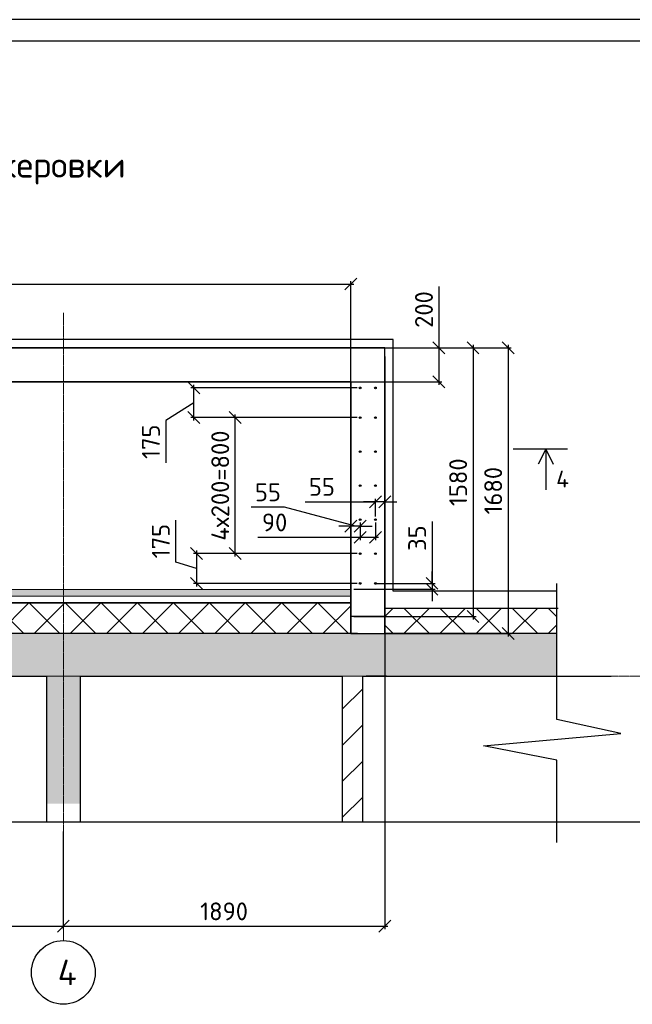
# Model space of a CAD drawing. Header units: millimetres. Extents: x 125896 to 2572636, y -120305 to 130347.
# Tile 31 of 256: x 309496 to 316698, y -85854 to -74273. Entities that reach past the tile are written whole.
import ezdxf

# ---------------------------------------------------------------- set-up
doc = ezdxf.new("R2010")
doc.units = ezdxf.units.MM
doc.linetypes.add('CENTER', pattern=[2, 1.25, -0.25, 0.25, -0.25])
doc.linetypes.add('CENTER2', pattern=[28.575, 19.05, -3.175, 3.175, -3.175])
for name, color, linetype in [('11', 7, 'Continuous'), ('СПДС_Оси', 7, 'Continuous'), ('Столовая - обозначения', 7, 'Continuous')]:
    doc.layers.add(name, color=color, linetype=linetype)
for name, color, linetype, lineweight in [('A_012_ПРОЕМ', 7, 'Continuous', 25), ('Арматура', 152, 'Continuous', 40), ('Навесной фасад', 7, 'Continuous', 25), ('Общий01', 7, 'Continuous', 13), ('ОСИ', 7, 'CENTER', 15), ('Стена_ кирп. кладка не несущ', 7, 'Continuous', 35), ('Столовая Двери и окна', 7, 'Continuous', 15), ('ТЕКСТ', 7, 'Continuous', 15)]:
    doc.layers.add(name, color=color, linetype=linetype, lineweight=lineweight)
doc.layers.add('Стена_ бетон несущ.', color=7, linetype='Continuous', lineweight=70, true_color=0xb4b496)
doc.styles.get("Standard").update_dxf_attribs({"font": 'isocpeur.ttf'})
doc.dimstyles.new('Осевые', dxfattribs={"dimscale": 0.7, "dimtxt": 450, "dimasz": 400, "dimexe": 100, "dimexo": 100, "dimgap": 100, "dimtad": 1, "dimdec": 0, "dimzin": 0, "dimdsep": 46, "dimtxsty": 'Standard', "dimblk": 'OBLIQUE', "dimcen": 9, "dimdle": 100, "dimazin": 0, "dimtm": 1e-09, "dimtfac": 1, "dimtdec": 0, "dimtofl": 0, "dimtmove": 0, "dimatfit": 3, "dimfxl": 1, "dimtolj": 1, "dimtzin": 0, "dimarcsym": 0})

# ---------------------------------------------------------------- blocks, each defined once
blk = doc.blocks.new('Штамп')
at = {"layer": '11'}
blk.add_line((311470, 126228), (252070, 126228), dxfattribs=at)
at = {"layer": '11', "lineweight": 30}
blk.add_line((254210, 125978), (311220, 125978), dxfattribs=at)
blk = doc.blocks.new('_OBLIQUE')
at = {"color": 0, "linetype": 'ByBlock'}
blk.add_line((-0.5, -0.5), (0.5, 0.5), dxfattribs=at)
blk = doc.blocks.new('*D964')
at = {"layer": 'Defpoints', "color": 0, "linetype": 'ByBlock', "lineweight": 20, "ltscale": 13, "transparency": 16777216}
for p in [(303109, -84250), (310009, -84250), (310009, -84936)]:
    blk.add_point(p, dxfattribs=at)
at = {"layer": 'ОСИ', "color": 0, "linetype": 'ByBlock', "lineweight": -2, "ltscale": 13, "transparency": 16777216}
for p, q in [((303109, -84285), (303109, -84971)), ((310009, -84285), (310009, -84971)), ((303074, -84936), (310044, -84936))]:
    blk.add_line(p, q, dxfattribs=at)
at = {"layer": 'ОСИ', "color": 0, "linetype": 'ByBlock', "lineweight": -2, "ltscale": 13, "transparency": 16777216, "xscale": 140, "yscale": 140, "zscale": 140, "rotation": 180}
blk.add_blockref('_OBLIQUE', (303109, -84936), dxfattribs=at)
at = {"layer": 'ОСИ', "color": 0, "linetype": 'ByBlock', "lineweight": -2, "ltscale": 13, "transparency": 16777216, "xscale": 140, "yscale": 140, "zscale": 140}
blk.add_blockref('_OBLIQUE', (310009, -84936), dxfattribs=at)
at = {"layer": 'ОСИ', "color": 0, "linetype": 'ByBlock', "ltscale": 13, "transparency": 16777216, "insert": (306559, -84761), "char_height": 210, "attachment_point": 5}
blk.add_mtext('\\A1;3450', dxfattribs=at)
blk = doc.blocks.new('*D966')
at = {"layer": 'Defpoints', "color": 0, "linetype": 'ByBlock', "lineweight": 20, "ltscale": 13, "transparency": 16777216}
for p in [(313789, -80933), (310009, -83787), (313789, -84936)]:
    blk.add_point(p, dxfattribs=at)
at = {"layer": 'ОСИ', "color": 0, "linetype": 'ByBlock', "lineweight": -2, "ltscale": 13, "transparency": 16777216}
for p, q in [((313789, -80968), (313789, -84971)), ((310009, -83822), (310009, -84971)), ((309974, -84936), (313824, -84936))]:
    blk.add_line(p, q, dxfattribs=at)
at = {"layer": 'ОСИ', "color": 0, "linetype": 'ByBlock', "lineweight": -2, "ltscale": 13, "transparency": 16777216, "xscale": 140, "yscale": 140, "zscale": 140, "rotation": 180}
blk.add_blockref('_OBLIQUE', (310009, -84936), dxfattribs=at)
at = {"layer": 'ОСИ', "color": 0, "linetype": 'ByBlock', "lineweight": -2, "ltscale": 13, "transparency": 16777216, "xscale": 140, "yscale": 140, "zscale": 140}
blk.add_blockref('_OBLIQUE', (313789, -84936), dxfattribs=at)
at = {"layer": 'ОСИ', "color": 0, "linetype": 'ByBlock', "ltscale": 13, "transparency": 16777216, "insert": (311899, -84761), "char_height": 210, "attachment_point": 5}
blk.add_mtext('\\A1;1890', dxfattribs=at)
blk = doc.blocks.new('*D961')
at = {"layer": 'Defpoints', "color": 0, "linetype": 'ByBlock', "lineweight": 20, "ltscale": 13, "transparency": 16777216}
for p in [(313389, -78133), (313389, -81293), (314826, -81293)]:
    blk.add_point(p, dxfattribs=at)
at = {"layer": 'ОСИ', "color": 0, "linetype": 'ByBlock', "lineweight": -2, "ltscale": 13, "transparency": 16777216}
for p, q in [((313424, -78133), (314861, -78133)), ((314826, -78098), (314826, -81328)), ((313424, -81293), (314861, -81293))]:
    blk.add_line(p, q, dxfattribs=at)
at = {"layer": 'ОСИ', "color": 0, "linetype": 'ByBlock', "lineweight": -2, "ltscale": 13, "transparency": 16777216, "xscale": 140, "yscale": 140, "zscale": 140}
for p, rotation in [((314826, -78133), 90), ((314826, -81293), 270)]:
    blk.add_blockref('_OBLIQUE', p, dxfattribs=dict(at, rotation=rotation))
at = {"layer": 'ОСИ', "color": 0, "linetype": 'ByBlock', "ltscale": 13, "transparency": 16777216, "insert": (314651, -79713), "char_height": 210, "attachment_point": 5, "rotation": 90}
blk.add_mtext('\\A1;1580', dxfattribs=at)
blk = doc.blocks.new('*D962')
at = {"layer": 'Defpoints', "color": 0, "linetype": 'ByBlock', "lineweight": 20, "ltscale": 13, "transparency": 16777216}
for p in [(313389, -78133), (313250, -78533), (314424, -78533)]:
    blk.add_point(p, dxfattribs=at)
at = {"layer": 'ОСИ', "color": 0, "linetype": 'ByBlock', "lineweight": -2, "ltscale": 13, "transparency": 16777216}
for p, q in [((314424, -77413), (314424, -78133)), ((313424, -78133), (314459, -78133)), ((314424, -78098), (314424, -78568)), ((313285, -78533), (314459, -78533))]:
    blk.add_line(p, q, dxfattribs=at)
at = {"layer": 'ОСИ', "color": 0, "linetype": 'ByBlock', "lineweight": -2, "ltscale": 13, "transparency": 16777216, "xscale": 140, "yscale": 140, "zscale": 140}
for p, rotation in [((314424, -78133), 90), ((314424, -78533), 270)]:
    blk.add_blockref('_OBLIQUE', p, dxfattribs=dict(at, rotation=rotation))
at = {"layer": 'ОСИ', "color": 0, "linetype": 'ByBlock', "ltscale": 13, "transparency": 16777216, "insert": (314249, -77682), "char_height": 210, "attachment_point": 5, "rotation": 90}
blk.add_mtext('\\A1;200', dxfattribs=at)
blk = doc.blocks.new('*D963')
at = {"layer": 'Defpoints', "color": 0, "linetype": 'ByBlock', "lineweight": 20, "ltscale": 13, "transparency": 16777216}
for p in [(313389, -78133), (313389, -81493), (315238, -81493)]:
    blk.add_point(p, dxfattribs=at)
at = {"layer": 'ОСИ', "color": 0, "linetype": 'ByBlock', "lineweight": -2, "ltscale": 13, "transparency": 16777216}
for p, q in [((313424, -78133), (315273, -78133)), ((315238, -78098), (315238, -81528)), ((313424, -81493), (315273, -81493))]:
    blk.add_line(p, q, dxfattribs=at)
at = {"layer": 'ОСИ', "color": 0, "linetype": 'ByBlock', "lineweight": -2, "ltscale": 13, "transparency": 16777216, "xscale": 140, "yscale": 140, "zscale": 140}
for p, rotation in [((315238, -78133), 90), ((315238, -81493), 270)]:
    blk.add_blockref('_OBLIQUE', p, dxfattribs=dict(at, rotation=rotation))
at = {"layer": 'ОСИ', "color": 0, "linetype": 'ByBlock', "ltscale": 13, "transparency": 16777216, "insert": (315063, -79813), "char_height": 210, "attachment_point": 5, "rotation": 90}
blk.add_mtext('\\A1;1680', dxfattribs=at)
blk = doc.blocks.new('*D986')
at = {"layer": 'Defpoints', "color": 0, "linetype": 'ByBlock', "lineweight": 20, "ltscale": 13, "transparency": 16777216}
for p in [(313389, -77382), (304489, -78583), (313389, -78726)]:
    blk.add_point(p, dxfattribs=at)
at = {"layer": 'ОСИ', "color": 0, "linetype": 'ByBlock', "lineweight": -2, "ltscale": 13, "transparency": 16777216}
for p, q in [((304489, -78548), (304489, -77347)), ((313389, -78691), (313389, -77347)), ((304454, -77382), (313424, -77382))]:
    blk.add_line(p, q, dxfattribs=at)
at = {"layer": 'ОСИ', "color": 0, "linetype": 'ByBlock', "lineweight": -2, "ltscale": 13, "transparency": 16777216, "xscale": 140, "yscale": 140, "zscale": 140, "rotation": 180}
blk.add_blockref('_OBLIQUE', (304489, -77382), dxfattribs=at)
at = {"layer": 'ОСИ', "color": 0, "linetype": 'ByBlock', "lineweight": -2, "ltscale": 13, "transparency": 16777216, "xscale": 140, "yscale": 140, "zscale": 140}
blk.add_blockref('_OBLIQUE', (313389, -77382), dxfattribs=at)
at = {"layer": 'ОСИ', "color": 0, "linetype": 'ByBlock', "ltscale": 13, "transparency": 16777216, "insert": (308939, -77207), "char_height": 210, "attachment_point": 5}
blk.add_mtext('\\A1;4450', dxfattribs=at)
blk = doc.blocks.new('*D999')
at = {"layer": 'Defpoints', "color": 0, "linetype": 'ByBlock', "lineweight": 20, "ltscale": 13, "transparency": 16777216}
for p in [(312029, -78953), (313499, -78953), (313499, -80553)]:
    blk.add_point(p, dxfattribs=at)
at = {"layer": 'ОСИ', "color": 0, "linetype": 'ByBlock', "lineweight": -2, "ltscale": 13, "transparency": 16777216}
for p, q in [((313464, -78953), (311994, -78953)), ((312029, -80588), (312029, -78918)), ((313464, -80553), (311994, -80553))]:
    blk.add_line(p, q, dxfattribs=at)
at = {"layer": 'ОСИ', "color": 0, "linetype": 'ByBlock', "lineweight": -2, "ltscale": 13, "transparency": 16777216, "xscale": 140, "yscale": 140, "zscale": 140}
for p, rotation in [((312029, -78953), 90), ((312029, -80553), 270)]:
    blk.add_blockref('_OBLIQUE', p, dxfattribs=dict(at, rotation=rotation))
at = {"layer": 'ОСИ', "color": 0, "linetype": 'ByBlock', "ltscale": 13, "transparency": 16777216, "insert": (311854, -79753), "char_height": 210, "attachment_point": 5, "rotation": 90}
blk.add_mtext('\\A1;4х200=800', dxfattribs=at)
blk = doc.blocks.new('*D1000')
at = {"layer": 'Defpoints', "color": 0, "linetype": 'ByBlock', "lineweight": 20, "ltscale": 13, "transparency": 16777216}
for p in [(313639, -80903), (313389, -80973), (314344, -80973)]:
    blk.add_point(p, dxfattribs=at)
at = {"layer": 'ОСИ', "color": 0, "linetype": 'ByBlock', "lineweight": -2, "ltscale": 13, "transparency": 16777216}
for p, q in [((314344, -80175), (314344, -80903)), ((314344, -80903), (314344, -80763)), ((313674, -80903), (314379, -80903)), ((314344, -80903), (314344, -80973)), ((313424, -80973), (314379, -80973)), ((314344, -80973), (314344, -81113))]:
    blk.add_line(p, q, dxfattribs=at)
at = {"layer": 'ОСИ', "color": 0, "linetype": 'ByBlock', "lineweight": -2, "ltscale": 13, "transparency": 16777216, "xscale": 140, "yscale": 140, "zscale": 140}
for p, rotation in [((314344, -80903), 270), ((314344, -80973), 90)]:
    blk.add_blockref('_OBLIQUE', p, dxfattribs=dict(at, rotation=rotation))
at = {"layer": 'ОСИ', "color": 0, "linetype": 'ByBlock', "ltscale": 13, "transparency": 16777216, "insert": (314169, -80371), "char_height": 210, "attachment_point": 5, "rotation": 90}
blk.add_mtext('\\A1;35', dxfattribs=at)
blk = doc.blocks.new('*D996')
at = {"layer": 'Defpoints', "color": 0, "linetype": 'ByBlock', "lineweight": 20, "ltscale": 13, "transparency": 16777216}
for p in [(313499, -80153), (313678, -80153), (313678, -80361)]:
    blk.add_point(p, dxfattribs=at)
at = {"layer": 'ОСИ', "color": 0, "linetype": 'ByBlock', "lineweight": -2, "ltscale": 13, "transparency": 16777216}
for p, q in [((313499, -80188), (313499, -80396)), ((313678, -80188), (313678, -80396)), ((312297, -80361), (313499, -80361)), ((313464, -80361), (313713, -80361))]:
    blk.add_line(p, q, dxfattribs=at)
at = {"layer": 'ОСИ', "color": 0, "linetype": 'ByBlock', "lineweight": -2, "ltscale": 13, "transparency": 16777216, "xscale": 140, "yscale": 140, "zscale": 140, "rotation": 180}
blk.add_blockref('_OBLIQUE', (313499, -80361), dxfattribs=at)
at = {"layer": 'ОСИ', "color": 0, "linetype": 'ByBlock', "lineweight": -2, "ltscale": 13, "transparency": 16777216, "xscale": 140, "yscale": 140, "zscale": 140}
blk.add_blockref('_OBLIQUE', (313678, -80361), dxfattribs=at)
at = {"layer": 'ОСИ', "color": 0, "linetype": 'ByBlock', "ltscale": 13, "transparency": 16777216, "insert": (312493, -80186), "char_height": 210, "attachment_point": 5}
blk.add_mtext('\\A1;90', dxfattribs=at)
blk = doc.blocks.new('*D997')
at = {"layer": 'Defpoints', "color": 0, "linetype": 'ByBlock', "lineweight": 20, "ltscale": 13, "transparency": 16777216}
for p in [(313389, -80153), (313389, -80231), (313499, -80153)]:
    blk.add_point(p, dxfattribs=at)
at = {"layer": 'ОСИ', "color": 0, "linetype": 'ByBlock', "lineweight": -2, "ltscale": 13, "transparency": 16777216}
for p, q in [((312610, -80007), (312218, -80007)), ((313444, -80231), (312610, -80007)), ((313389, -80231), (313249, -80231)), ((313389, -80188), (313389, -80266)), ((313499, -80231), (313389, -80231)), ((313499, -80188), (313499, -80266)), ((313499, -80231), (313639, -80231))]:
    blk.add_line(p, q, dxfattribs=at)
at = {"layer": 'ОСИ', "color": 0, "linetype": 'ByBlock', "lineweight": -2, "ltscale": 13, "transparency": 16777216, "xscale": 140, "yscale": 140, "zscale": 140}
blk.add_blockref('_OBLIQUE', (313389, -80231), dxfattribs=at)
at = {"layer": 'ОСИ', "color": 0, "linetype": 'ByBlock', "lineweight": -2, "ltscale": 13, "transparency": 16777216, "xscale": 140, "yscale": 140, "zscale": 140, "rotation": 180}
blk.add_blockref('_OBLIQUE', (313499, -80231), dxfattribs=at)
at = {"layer": 'ОСИ', "color": 0, "linetype": 'ByBlock', "ltscale": 13, "transparency": 16777216, "insert": (312414, -79832), "char_height": 210, "attachment_point": 5}
blk.add_mtext('\\A1;55', dxfattribs=at)
blk = doc.blocks.new('*D998')
at = {"layer": 'Defpoints', "color": 0, "linetype": 'ByBlock', "lineweight": 20, "ltscale": 13, "transparency": 16777216}
for p in [(313678, -79943), (313678, -80153), (313789, -80153)]:
    blk.add_point(p, dxfattribs=at)
at = {"layer": 'ОСИ', "color": 0, "linetype": 'ByBlock', "lineweight": -2, "ltscale": 13, "transparency": 16777216}
for p, q in [((313678, -80118), (313678, -79908)), ((313789, -80118), (313789, -79908)), ((312853, -79943), (313678, -79943)), ((313678, -79943), (313538, -79943)), ((313789, -79943), (313678, -79943)), ((313789, -79943), (313929, -79943))]:
    blk.add_line(p, q, dxfattribs=at)
at = {"layer": 'ОСИ', "color": 0, "linetype": 'ByBlock', "lineweight": -2, "ltscale": 13, "transparency": 16777216, "xscale": 140, "yscale": 140, "zscale": 140}
blk.add_blockref('_OBLIQUE', (313678, -79943), dxfattribs=at)
at = {"layer": 'ОСИ', "color": 0, "linetype": 'ByBlock', "lineweight": -2, "ltscale": 13, "transparency": 16777216, "xscale": 140, "yscale": 140, "zscale": 140, "rotation": 180}
blk.add_blockref('_OBLIQUE', (313789, -79943), dxfattribs=at)
at = {"layer": 'ОСИ', "color": 0, "linetype": 'ByBlock', "ltscale": 13, "transparency": 16777216, "insert": (313049, -79768), "char_height": 210, "attachment_point": 5}
blk.add_mtext('\\A1;55', dxfattribs=at)
blk = doc.blocks.new('*D1001')
at = {"layer": 'Defpoints', "color": 0, "linetype": 'ByBlock', "lineweight": 20, "ltscale": 13, "transparency": 16777216}
for p in [(311543, -78603), (313499, -78603, 6200), (313499, -78953, 6200)]:
    blk.add_point(p, dxfattribs=at)
at = {"layer": 'ОСИ', "color": 0, "linetype": 'ByBlock', "lineweight": -2, "ltscale": 13, "transparency": 16777216}
for p, q in [((313464, -78603), (311508, -78603)), ((311543, -78988), (311543, -78568)), ((311543, -78778), (311214, -78988)), ((313464, -78953), (311508, -78953)), ((311214, -78988), (311214, -79485))]:
    blk.add_line(p, q, dxfattribs=at)
at = {"layer": 'ОСИ', "color": 0, "linetype": 'ByBlock', "lineweight": -2, "ltscale": 13, "transparency": 16777216, "xscale": 140, "yscale": 140, "zscale": 140}
for p, rotation in [((311543, -78603), 90), ((311543, -78953), 270)]:
    blk.add_blockref('_OBLIQUE', p, dxfattribs=dict(at, rotation=rotation))
at = {"layer": 'ОСИ', "color": 0, "linetype": 'ByBlock', "ltscale": 13, "transparency": 16777216, "insert": (311039, -79237), "char_height": 210, "attachment_point": 5, "rotation": 90}
blk.add_mtext('\\A1;175', dxfattribs=at)
blk = doc.blocks.new('*D1002')
at = {"layer": 'Defpoints', "color": 0, "linetype": 'ByBlock', "lineweight": 20, "ltscale": 13, "transparency": 16777216}
for p in [(313499, -80553, 6200), (311576, -80903), (313499, -80903, 6200)]:
    blk.add_point(p, dxfattribs=at)
at = {"layer": 'ОСИ', "color": 0, "linetype": 'ByBlock', "lineweight": -2, "ltscale": 13, "transparency": 16777216}
for p, q in [((311331, -80655), (311331, -80158)), ((313464, -80553), (311541, -80553)), ((311576, -80518), (311576, -80938)), ((311576, -80728), (311331, -80655)), ((313464, -80903), (311541, -80903))]:
    blk.add_line(p, q, dxfattribs=at)
at = {"layer": 'ОСИ', "color": 0, "linetype": 'ByBlock', "lineweight": -2, "ltscale": 13, "transparency": 16777216, "xscale": 140, "yscale": 140, "zscale": 140}
for p, rotation in [((311576, -80553), 90), ((311576, -80903), 270)]:
    blk.add_blockref('_OBLIQUE', p, dxfattribs=dict(at, rotation=rotation))
at = {"layer": 'ОСИ', "color": 0, "linetype": 'ByBlock', "ltscale": 13, "transparency": 16777216, "insert": (311156, -80406), "char_height": 210, "attachment_point": 5, "rotation": 90}
blk.add_mtext('\\A1;175', dxfattribs=at)

msp = doc.modelspace()

# ---------------------------------------------------------------- hatches: boundary and pattern name
at = {"layer": 'A_012_ПРОЕМ', "linetype": 'Continuous', "lineweight": 25, "true_color": 0x939598, "transparency": 33554687}
msp.add_hatch(color=252, dxfattribs=at).paths.add_polyline_path([(303109.4, -81993.5), (315812, -81993.5), (315812, -81493.5), (303109.4, -81493.5)])
at = {"layer": 'Арматура'}
h = msp.add_hatch(color=256, dxfattribs=at)
edge = h.paths.add_edge_path()
edge.add_arc((313498.8, -80153.5), 10, 0, 360)
h = msp.add_hatch(color=256, dxfattribs=at)
edge = h.paths.add_edge_path()
edge.add_arc((313678.4, -80153.5), 10, 0, 360)
at = {"layer": 'Навесной фасад', "linetype": 'Continuous', "lineweight": 18, "true_color": 0xf0b464, "transparency": 33554687}
msp.add_hatch(color=31, dxfattribs=at).paths.add_polyline_path([(313388.5, -81053.5), (303109.4, -81053.5), (303109.4, -80973.5), (313388.5, -80973.5)])
at = {"layer": 'Навесной фасад', "linetype": 'Continuous', "lineweight": 25, "true_color": 0x939598, "transparency": 33554687}
h = msp.add_hatch(dxfattribs=at)
h.set_pattern_fill('__________6', color=252, scale=200, style=0, pattern_type=2)
h.set_pattern_definition([(45, (286482.35, -21522.5), (-212.132, 212.132), []), (135, (286482.35, -21522.5), (-212.132, -212.132), [])])
h.paths.add_polyline_path([(313388.5, -81493.5), (303109.4, -81493.5), (303109.4, -81133.5), (313388.5, -81133.5)])
h = msp.add_hatch(dxfattribs=at)
h.set_pattern_fill('__________6', color=252, scale=200, style=0, pattern_type=2)
h.set_pattern_definition([(45, (286161.5, -21522.5), (-212.132, 212.132), []), (135, (286161.5, -21522.5), (-212.132, -212.132), [])])
h.paths.add_polyline_path([(315812, -81493.5), (313788.5, -81493.5), (313788.5, -81193.5), (315812, -81193.5)])
at = {"layer": 'Стена_ бетон несущ.', "linetype": 'Continuous', "lineweight": 25, "true_color": 0x939598, "transparency": 33554687}
msp.add_hatch(color=252, dxfattribs=at).paths.add_polyline_path([(309809.4, -81993.5), (309809.4, -83493.5), (310209.4, -83493.5), (310209.4, -81993.5)])
at = {"layer": 'Стена_ кирп. кладка не несущ', "linetype": 'Continuous', "lineweight": 25, "true_color": 0x939598, "transparency": 33554687}
h = msp.add_hatch(dxfattribs=at)
h.set_pattern_fill('__________301', color=252, scale=200, style=0, pattern_type=2)
h.set_pattern_definition([(45, (1763923.8, 867195.04), (-424.26407, 424.26407), []), (45, (1763711.66, 867407.2), (-424.26407, 424.26407), [])])
h.paths.add_polyline_path([(313288.5, -81993.5), (313288.5, -83710.9), (313528.5, -83710.9), (313528.5, -81993.5)])
at = {"layer": 'Столовая Двери и окна', "lineweight": 30}
h = msp.add_hatch(color=5, dxfattribs=at)
edge = h.paths.add_edge_path()
edge.add_arc((313498.8, -78603.5), 10, 0, 360)
h = msp.add_hatch(color=5, dxfattribs=at)
edge = h.paths.add_edge_path()
edge.add_arc((313678.4, -78603.5), 10, 0, 360)
h = msp.add_hatch(color=5, dxfattribs=at)
edge = h.paths.add_edge_path()
edge.add_arc((313498.8, -78953.5), 10, 0, 360)
h = msp.add_hatch(color=5, dxfattribs=at)
edge = h.paths.add_edge_path()
edge.add_arc((313678.4, -78953.5), 10, 0, 360)
h = msp.add_hatch(color=5, dxfattribs=at)
edge = h.paths.add_edge_path()
edge.add_arc((313498.8, -79353.5), 10, 0, 360)
h = msp.add_hatch(color=5, dxfattribs=at)
edge = h.paths.add_edge_path()
edge.add_arc((313678.4, -79353.5), 10, 0, 360)
h = msp.add_hatch(color=5, dxfattribs=at)
edge = h.paths.add_edge_path()
edge.add_arc((313498.8, -79753.5), 10, 0, 360)
h = msp.add_hatch(color=5, dxfattribs=at)
edge = h.paths.add_edge_path()
edge.add_arc((313678.4, -79753.5), 10, 0, 360)
h = msp.add_hatch(color=5, dxfattribs=at)
edge = h.paths.add_edge_path()
edge.add_arc((313498.8, -80553.5), 10, 0, 360)
h = msp.add_hatch(color=5, dxfattribs=at)
edge = h.paths.add_edge_path()
edge.add_arc((313678.4, -80553.5), 10, 0, 360)
h = msp.add_hatch(color=5, dxfattribs=at)
edge = h.paths.add_edge_path()
edge.add_arc((313498.8, -80903.5), 10, 0, 360)
h = msp.add_hatch(color=5, dxfattribs=at)
edge = h.paths.add_edge_path()
edge.add_arc((313678.4, -80903.5), 10, 0, 360)

# ---------------------------------------------------------------- linework, layer by layer
at = {"layer": 'A_012_ПРОЕМ', "color": 252, "linetype": 'Continuous', "lineweight": 25, "true_color": 0x939598, "transparency": 33554687}
for p, q in [((313388.5, -81493.5), (303109.4, -81493.5)), ((313467.7, -81493.5), (313388.5, -81493.5)), ((315812, -81493.5), (313788.5, -81493.5)), ((306809.4, -81993.5), (309809.4, -81993.5)), ((310209.4, -81993.5), (313288.5, -81993.5)), ((313528.5, -81993.5), (316449.4, -81993.5)), ((313567.7, -81993.5), (313807.7, -81993.5))]:
    msp.add_line(p, q, dxfattribs=at)
at = {"layer": 'Навесной фасад', "color": 7, "linetype": 'Continuous', "lineweight": 13, "transparency": 33554687}
for p, q in [((303109.4, -80973.5), (313388.5, -80973.5)), ((303109.4, -81053.5), (313388.5, -81053.5)), ((313388.5, -81053.5), (303109.4, -81053.5))]:
    msp.add_line(p, q, dxfattribs=at)
at = {"layer": 'Навесной фасад', "color": 252, "linetype": 'Continuous', "lineweight": 25, "true_color": 0x939598, "transparency": 33554687}
for p, q in [((313388.5, -81133.5), (303109.4, -81133.5)), ((303109.4, -81133.5), (313388.5, -81133.5)), ((313788.5, -81193.5), (315825.7, -81193.5))]:
    msp.add_line(p, q, dxfattribs=at)
at = {"layer": 'Общий01', "color": 7, "linetype": 'Continuous', "lineweight": 25, "transparency": 33554687}
msp.add_line((313788.5, -80933.5), (313788.5, -78633.5), dxfattribs=at)
at = {"layer": 'ОСИ', "color": 16, "linetype": 'CENTER2', "lineweight": 15, "ltscale": 0.2, "transparency": 33554687}
for p, q in [((310009.4, -77719.4), (310009.4, -85104.2)), ((296316.4, -81993.5), (317373.3, -81993.5))]:
    msp.add_line(p, q, dxfattribs=at)
at = {"layer": 'СПДС_Оси', "linetype": 'Continuous', "lineweight": 25, "ltscale": 150}
msp.add_circle((310009.4, -85479.2), 375, dxfattribs=at)
at = {"layer": 'Стена_ бетон несущ.', "color": 7, "linetype": 'Continuous', "lineweight": 35, "transparency": 33554687}
for p, q in [((313788.5, -78133.5), (300509.4, -78133.5)), ((313788.5, -78633.5), (313788.5, -78233.5)), ((300509.4, -78533.5), (313388.5, -78533.5)), ((313388.5, -78633.5), (313388.5, -81493.5)), ((313788.5, -81493.5), (313788.5, -78633.5))]:
    msp.add_line(p, q, dxfattribs=at)
at = {"layer": 'Стена_ бетон несущ.', "color": 252, "linetype": 'Continuous', "lineweight": 25, "true_color": 0x939598, "transparency": 33554687}
for p, q in [((313388.5, -81493.5), (313467.7, -81493.5)), ((309809.4, -81993.5), (309809.4, -83710.9)), ((310209.4, -83710.9), (310209.4, -81993.5))]:
    msp.add_line(p, q, dxfattribs=at)
at = {"layer": 'Стена_ кирп. кладка не несущ', "color": 252, "linetype": 'Continuous', "lineweight": 25, "true_color": 0x939598, "transparency": 33554687}
for p, q in [((313288.5, -81993.5), (313288.5, -83710.9)), ((313528.5, -83710.9), (313528.5, -81993.5)), ((313807.7, -81993.5), (313567.7, -81993.5))]:
    msp.add_line(p, q, dxfattribs=at)
at = {"layer": 'Столовая Двери и окна', "color": 18, "lineweight": 30, "true_color": 0x000000}
for p, q in [((315936.7, -79324.3), (315298.2, -79324.3)), ((315680.9, -79324.3), (315592.9, -79499.5)), ((315680.9, -79324.3), (315680.9, -79802.8)), ((315680.9, -79324.3), (315768.9, -79499.5))]:
    msp.add_line(p, q, dxfattribs=at)
at = {"layer": 'Столовая Двери и окна', "color": 18, "lineweight": 25, "true_color": 0x000000}
for p, q in [((315812, -82506), (315812, -80904.9)), ((316565.1, -82670.5), (315812, -82506)), ((314947.7, -82814.3), (316565.1, -82670.5)), ((315812, -82984.4), (314947.7, -82814.3)), ((315812, -83952.5), (315812, -82984.4)), ((316914.8, -83710.9), (308025.9, -83710.9))]:
    msp.add_line(p, q, dxfattribs=at)
at = {"layer": 'Столовая Двери и окна', "color": 5, "lineweight": 30, "elevation": -720}
msp.add_lwpolyline([(315812, -80993.5), (313888.5, -80993.5), (313888.5, -78033.5), (300009.4, -78033.5), (300009.4, -80993.5), (297549.1, -80993.5), (297549.1, -80993.5)], dxfattribs=at)
at = {"layer": 'Столовая Двери и окна', "color": 18, "lineweight": 30, "true_color": 0x000000}
msp.add_lwpolyline([(300109.4, -81293.5), (300509.4, -81293.5), (300509.4, -78533.5), (313388.5, -78533.5), (313388.5, -81493.5), (313788.5, -81493.5), (313788.5, -78133.5), (300109.4, -78133.5), (300109.4, -81293.5)], dxfattribs=at)
msp.add_lwpolyline([(313388.5, -81493.5), (313788.5, -81493.5), (313788.5, -81293.5), (313388.5, -81293.5)], close=True, dxfattribs=at)
at = {"layer": 'Столовая Двери и окна', "color": 5, "lineweight": 30}
for centre in [(313498.8, -78603.5, 6200), (313678.4, -78603.5, 6200), (313498.8, -78953.5, 6200), (313678.4, -78953.5, 6200), (313498.8, -79353.5, 6200), (313678.4, -79353.5, 6200), (313498.8, -79753.5, 6200), (313678.4, -79753.5, 6200), (313498.8, -80153.5, 6200), (313678.4, -80153.5, 6200), (313498.8, -80553.5, 6200), (313678.4, -80553.5, 6200), (313498.8, -80903.5, 6200), (313678.4, -80903.5, 6200)]:
    msp.add_circle(centre, 10, dxfattribs=at)

# ---------------------------------------------------------------- block references
at = {"layer": 'Столовая - обозначения', "color": 252, "lineweight": 20, "true_color": 0x939598}
msp.add_blockref('Штамп', (40796.7, -200500.5), dxfattribs=at)

# ---------------------------------------------------------------- texts
at = {"layer": 'СПДС_Оси', "linetype": 'Continuous', "lineweight": 25, "ltscale": 150, "insert": (309942.5, -85329.1), "char_height": 300, "width": 825, "attachment_point": 1}
msp.add_mtext('4', dxfattribs=at)
at = {"layer": 'Столовая Двери и окна', "color": 18, "true_color": 0x000000}
msp.add_text('4', height=200, dxfattribs=at).set_placement((315803.3, -79775.7))
at = {"layer": 'ТЕКСТ', "lineweight": 25}
msp.add_text('Расположение дополнительной анкеровки', height=300, dxfattribs=at).set_placement((302710.3, -76130.3))

# ---------------------------------------------------------------- dimensions: what is measured, and where the dimension line sits
at = {"layer": 'ОСИ', "linetype": 'ByBlock', "ltscale": 13}
for base, p1, p2, picture, middle in [((313388.5, -77381.8, -6200), (304488.5, -78583.5, -6200), (313388.5, -78725.6, -6200), '*D986', (308938.5, -77206.8, -6200)), ((313788.5, -84936), (310009.4, -83787.4), (313788.5, -80933.5), '*D966', (311899, -84761)), ((310009.4, -84936), (303109.4, -84250.4), (310009.4, -84250.4), '*D964', (306559.4, -84761))]:
    dim = msp.add_linear_dim(base=base, p1=p1, p2=p2, dimstyle='Осевые', override={"dimtxt": 300, "dimasz": 200, "dimexe": 50, "dimexo": 50, "dimlfac": 0.5, "dimdle": 50, "dimtmove": 1}, dxfattribs=at)
    dim.commit()
    dim.dimension.update_dxf_attribs({"geometry": picture, "text_midpoint": middle})
for base, p1, p2, angle, picture, middle in [((314424.2, -78533.5), (313388.5, -78133.5), (313250.2, -78533.5), 90, '*D962', (314526.6, -77682.2)), ((311543.3, -78603.5), (313498.8, -78953.5, 6200), (313498.8, -78603.5, 6200), 90, '*D1001', (311213.7, -79058.1)), ((314343.8, -80973.5), (313638.8, -80903.5), (313388.8, -80973.5), 270, '*D1000', (314341.1, -80371))]:
    dim = msp.add_linear_dim(base=base, p1=p1, p2=p2, angle=angle, dimstyle='Осевые', override={"dimtxt": 300, "dimasz": 200, "dimexe": 50, "dimexo": 50, "dimlfac": 0.5, "dimdle": 50, "dimtmove": 1}, dxfattribs=at)
    dim.commit()
    dim.dimension.update_dxf_attribs({"geometry": picture, "text_midpoint": middle, "dimtype": 160})
for base, p1, p2, picture, middle in [((314826, -81293.5), (313388.5, -78133.5), (313388.5, -81293.5), '*D961', (314651, -79713.5)), ((315238.4, -81493.5), (313388.5, -78133.5), (313388.5, -81493.5), '*D963', (315063.4, -79813.5)), ((311576.5, -80903.5), (313498.8, -80553.5, 6200), (313498.8, -80903.5, 6200), '*D1002', (311156.5, -80585))]:
    dim = msp.add_linear_dim(base=base, p1=p1, p2=p2, angle=90, dimstyle='Осевые', override={"dimtxt": 300, "dimasz": 200, "dimexe": 50, "dimexo": 50, "dimlfac": 0.5, "dimdle": 50, "dimtmove": 1}, dxfattribs=at)
    dim.commit()
    dim.dimension.update_dxf_attribs({"geometry": picture, "text_midpoint": middle})
dim = msp.add_linear_dim(base=(312029.5, -78953.5, 6200), p1=(313498.8, -80553.5, 6200), p2=(313498.8, -78953.5, 6200), angle=270, text='4х200=<>', dimstyle='Осевые', override={"dimtxt": 300, "dimasz": 200, "dimexe": 50, "dimexo": 50, "dimlfac": 0.5, "dimdle": 50, "dimtmove": 1}, dxfattribs=at)
dim.commit()
dim.dimension.update_dxf_attribs({"geometry": '*D999', "text_midpoint": (311854.5, -79753.5, 6200)})
for base, p1, p2, picture, middle in [((313678.4, -79942.8, 6200), (313788.8, -80153.4, 6200), (313678.4, -80153.5, 6200), '*D998', (313049.3, -79741.2, 6200)), ((313388.8, -80230.9, 6200), (313498.8, -80153.5, 6200), (313388.8, -80153.5, 6200), '*D997', (312539.6, -80007.3, 6200)), ((313678.4, -80360.7, 6200), (313498.8, -80153.5, 6200), (313678.4, -80153.5, 6200), '*D996', (312492.8, -80432.2, 6200))]:
    dim = msp.add_linear_dim(base=base, p1=p1, p2=p2, dimstyle='Осевые', override={"dimtxt": 300, "dimasz": 200, "dimexe": 50, "dimexo": 50, "dimlfac": 0.5, "dimdle": 50, "dimtmove": 1}, dxfattribs=at)
    dim.commit()
    dim.dimension.update_dxf_attribs({"geometry": picture, "text_midpoint": middle, "dimtype": 160})

doc.saveas('drawing.dxf')
